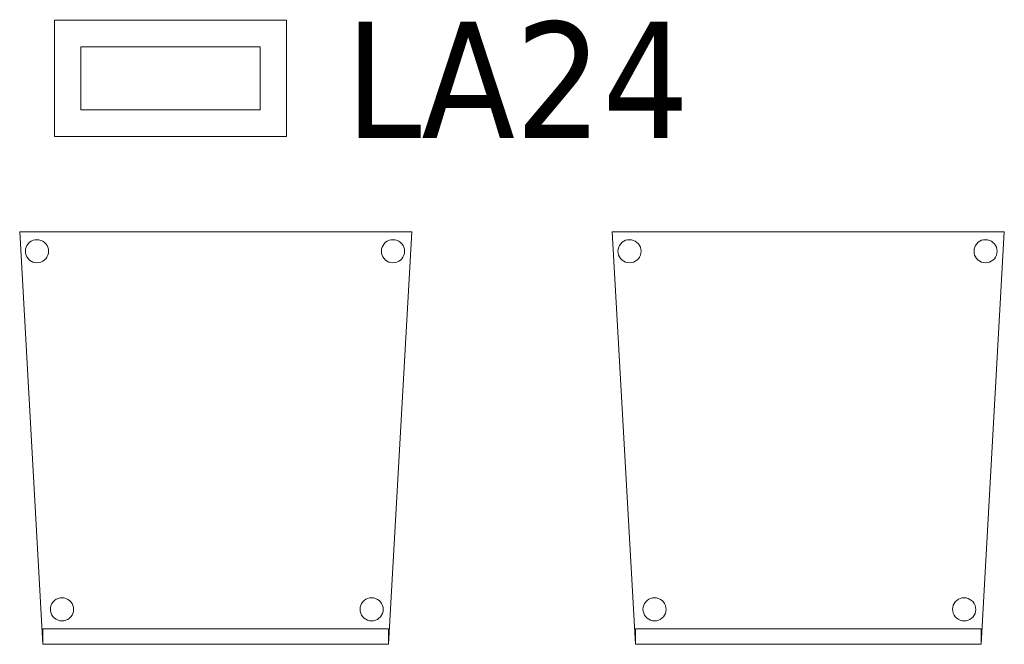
# Model space of a CAD drawing. Header units: metres. Extents: x 391.1 to 427.5, y 12.8 to 28.4.
# Tile 222 of 234: x 418.6 to 419.9, y 15.1 to 15.9. Entities that reach past the tile are written whole.
import ezdxf

# ---------------------------------------------------------------- set-up
doc = ezdxf.new("R2010")
doc.units = ezdxf.units.M
for name, color, linetype, lineweight in [('02_MOBILIARIO', 7, 'Continuous', 18), ('A-DETL-____-MBND', 7, 'Continuous', 18), ('A-DETL-GENF-OTLN', 7, 'Continuous', 18), ('E-LITE-____-IDEN', 7, 'Continuous', 30)]:
    doc.layers.add(name, color=color, linetype=linetype, lineweight=lineweight)
doc.styles.add('Tahoma_4', font='tahoma.ttf', dxfattribs={"height": 0.15})

# ---------------------------------------------------------------- blocks, each defined once
blk = doc.blocks.new('Family - Cadira confident_PA-152208-03_ENLLUMENAT_P0A')
at = {"layer": 'A-DETL-____-MBND', "color": 253, "true_color": 0xaaaaaa}
for p, q in [((0.03, 0), (0, 0.5326)), ((0, 0.5326), (0.5065, 0.5326)), ((0.5065, 0.5326), (0, 0.5326)), ((0, 0.5326), (0.03, 0)), ((0.0172, 0.5216), (0.0198, 0.5222)), ((0.0198, 0.5222), (0.0172, 0.5216)), ((0.0198, 0.5222), (0.0224, 0.5224)), ((0.0224, 0.5224), (0.0198, 0.5222)), ((0.0224, 0.5224), (0.0249, 0.5222)), ((0.0249, 0.5222), (0.0224, 0.5224)), ((0.0249, 0.5222), (0.0275, 0.5215)), ((0.0275, 0.5215), (0.0249, 0.5222)), ((0.5065, 0.5326), (0.4765, 0)), ((0.4765, 0), (0.5065, 0.5326)), ((0.4772, 0.5216), (0.4798, 0.5222)), ((0.4798, 0.5222), (0.4772, 0.5216)), ((0.4798, 0.5222), (0.4824, 0.5224)), ((0.4824, 0.5224), (0.4798, 0.5222)), ((0.4824, 0.5224), (0.4849, 0.5222)), ((0.4849, 0.5222), (0.4824, 0.5224)), ((0.4849, 0.5222), (0.4875, 0.5215)), ((0.4875, 0.5215), (0.4849, 0.5222)), ((0.0074, 0.5076), (0.0076, 0.5102)), ((0.0076, 0.5102), (0.0074, 0.5076)), ((0.0076, 0.5102), (0.0083, 0.5127)), ((0.0083, 0.5127), (0.0076, 0.5102)), ((0.0083, 0.5127), (0.0094, 0.515)), ((0.0094, 0.515), (0.0083, 0.5127)), ((0.0094, 0.515), (0.0109, 0.5172)), ((0.0109, 0.5172), (0.0094, 0.515)), ((0.0109, 0.5172), (0.0127, 0.519)), ((0.0127, 0.519), (0.0109, 0.5172)), ((0.0127, 0.519), (0.0149, 0.5205)), ((0.0149, 0.5205), (0.0127, 0.519)), ((0.0149, 0.5205), (0.0172, 0.5216)), ((0.0172, 0.5216), (0.0149, 0.5205)), ((0.0275, 0.5215), (0.0298, 0.5204)), ((0.0298, 0.5204), (0.0275, 0.5215)), ((0.0298, 0.5204), (0.0319, 0.5189)), ((0.0319, 0.5189), (0.0298, 0.5204)), ((0.0319, 0.5189), (0.0338, 0.5171)), ((0.0338, 0.5171), (0.0319, 0.5189)), ((0.0338, 0.5171), (0.0353, 0.5149)), ((0.0353, 0.5149), (0.0338, 0.5171)), ((0.0353, 0.5149), (0.0363, 0.5126)), ((0.0363, 0.5126), (0.0353, 0.5149)), ((0.0363, 0.5126), (0.037, 0.51)), ((0.037, 0.51), (0.0363, 0.5126)), ((0.037, 0.51), (0.0372, 0.5074)), ((0.0372, 0.5074), (0.037, 0.51)), ((0.4674, 0.5076), (0.4676, 0.5102)), ((0.4676, 0.5102), (0.4674, 0.5076)), ((0.4676, 0.5102), (0.4683, 0.5127)), ((0.4683, 0.5127), (0.4676, 0.5102)), ((0.4683, 0.5127), (0.4694, 0.515)), ((0.4694, 0.515), (0.4683, 0.5127)), ((0.4694, 0.515), (0.4709, 0.5172)), ((0.4709, 0.5172), (0.4694, 0.515)), ((0.4709, 0.5172), (0.4727, 0.519)), ((0.4727, 0.519), (0.4709, 0.5172)), ((0.4727, 0.519), (0.4749, 0.5205)), ((0.4749, 0.5205), (0.4727, 0.519)), ((0.4749, 0.5205), (0.4772, 0.5216)), ((0.4772, 0.5216), (0.4749, 0.5205)), ((0.4875, 0.5215), (0.4898, 0.5204)), ((0.4898, 0.5204), (0.4875, 0.5215)), ((0.4898, 0.5204), (0.4919, 0.5189)), ((0.4919, 0.5189), (0.4898, 0.5204)), ((0.4919, 0.5189), (0.4938, 0.5171)), ((0.4938, 0.5171), (0.4919, 0.5189)), ((0.4938, 0.5171), (0.4953, 0.5149)), ((0.4953, 0.5149), (0.4938, 0.5171)), ((0.4953, 0.5149), (0.4963, 0.5126)), ((0.4963, 0.5126), (0.4953, 0.5149)), ((0.4963, 0.5126), (0.497, 0.51)), ((0.497, 0.51), (0.4963, 0.5126)), ((0.497, 0.51), (0.4972, 0.5074)), ((0.4972, 0.5074), (0.497, 0.51)), ((0.0076, 0.505), (0.0074, 0.5076)), ((0.0074, 0.5076), (0.0076, 0.505)), ((0.0082, 0.5025), (0.0076, 0.505)), ((0.0076, 0.505), (0.0082, 0.5025)), ((0.0093, 0.5001), (0.0082, 0.5025)), ((0.0082, 0.5025), (0.0093, 0.5001)), ((0.0108, 0.498), (0.0093, 0.5001)), ((0.0093, 0.5001), (0.0108, 0.498)), ((0.0126, 0.4961), (0.0108, 0.498)), ((0.0108, 0.498), (0.0126, 0.4961)), ((0.0337, 0.4979), (0.0318, 0.496)), ((0.0318, 0.496), (0.0337, 0.4979)), ((0.0352, 0.5), (0.0337, 0.4979)), ((0.0337, 0.4979), (0.0352, 0.5)), ((0.0363, 0.5023), (0.0352, 0.5)), ((0.0352, 0.5), (0.0363, 0.5023)), ((0.037, 0.5049), (0.0363, 0.5023)), ((0.0363, 0.5023), (0.037, 0.5049)), ((0.0372, 0.5074), (0.037, 0.5049)), ((0.037, 0.5049), (0.0372, 0.5074)), ((0.4676, 0.505), (0.4674, 0.5076)), ((0.4674, 0.5076), (0.4676, 0.505)), ((0.4682, 0.5025), (0.4676, 0.505)), ((0.4676, 0.505), (0.4682, 0.5025)), ((0.4693, 0.5001), (0.4682, 0.5025)), ((0.4682, 0.5025), (0.4693, 0.5001)), ((0.4708, 0.498), (0.4693, 0.5001)), ((0.4693, 0.5001), (0.4708, 0.498)), ((0.4726, 0.4961), (0.4708, 0.498)), ((0.4708, 0.498), (0.4726, 0.4961)), ((0.4937, 0.4979), (0.4918, 0.496)), ((0.4918, 0.496), (0.4937, 0.4979)), ((0.4952, 0.5), (0.4937, 0.4979)), ((0.4937, 0.4979), (0.4952, 0.5)), ((0.4963, 0.5023), (0.4952, 0.5)), ((0.4952, 0.5), (0.4963, 0.5023)), ((0.497, 0.5049), (0.4963, 0.5023)), ((0.4963, 0.5023), (0.497, 0.5049)), ((0.4972, 0.5074), (0.497, 0.5049)), ((0.497, 0.5049), (0.4972, 0.5074)), ((0.0148, 0.4946), (0.0126, 0.4961)), ((0.0126, 0.4961), (0.0148, 0.4946)), ((0.0171, 0.4935), (0.0148, 0.4946)), ((0.0148, 0.4946), (0.0171, 0.4935)), ((0.0196, 0.4928), (0.0171, 0.4935)), ((0.0171, 0.4935), (0.0196, 0.4928)), ((0.0222, 0.4926), (0.0196, 0.4928)), ((0.0196, 0.4928), (0.0222, 0.4926)), ((0.0248, 0.4928), (0.0222, 0.4926)), ((0.0222, 0.4926), (0.0248, 0.4928)), ((0.0273, 0.4935), (0.0248, 0.4928)), ((0.0248, 0.4928), (0.0273, 0.4935)), ((0.0297, 0.4945), (0.0273, 0.4935)), ((0.0273, 0.4935), (0.0297, 0.4945)), ((0.0318, 0.496), (0.0297, 0.4945)), ((0.0297, 0.4945), (0.0318, 0.496)), ((0.4748, 0.4946), (0.4726, 0.4961)), ((0.4726, 0.4961), (0.4748, 0.4946)), ((0.4771, 0.4935), (0.4748, 0.4946)), ((0.4748, 0.4946), (0.4771, 0.4935)), ((0.4796, 0.4928), (0.4771, 0.4935)), ((0.4771, 0.4935), (0.4796, 0.4928)), ((0.4822, 0.4926), (0.4796, 0.4928)), ((0.4796, 0.4928), (0.4822, 0.4926)), ((0.4848, 0.4928), (0.4822, 0.4926)), ((0.4822, 0.4926), (0.4848, 0.4928)), ((0.4873, 0.4935), (0.4848, 0.4928)), ((0.4848, 0.4928), (0.4873, 0.4935)), ((0.4897, 0.4945), (0.4873, 0.4935)), ((0.4873, 0.4935), (0.4897, 0.4945)), ((0.4918, 0.496), (0.4897, 0.4945)), ((0.4897, 0.4945), (0.4918, 0.496)), ((0.0406, 0.0503), (0.0417, 0.0526)), ((0.0417, 0.0526), (0.0406, 0.0503)), ((0.0417, 0.0526), (0.0432, 0.0548)), ((0.0432, 0.0548), (0.0417, 0.0526)), ((0.0432, 0.0548), (0.0451, 0.0566)), ((0.0451, 0.0566), (0.0432, 0.0548)), ((0.0451, 0.0566), (0.0472, 0.0581)), ((0.0472, 0.0581), (0.0451, 0.0566)), ((0.0472, 0.0581), (0.0496, 0.0592)), ((0.0496, 0.0592), (0.0472, 0.0581)), ((0.0496, 0.0592), (0.0521, 0.0598)), ((0.0521, 0.0598), (0.0496, 0.0592)), ((0.0521, 0.0598), (0.0547, 0.06)), ((0.0547, 0.06), (0.0521, 0.0598)), ((0.0547, 0.06), (0.0573, 0.0598)), ((0.0573, 0.0598), (0.0547, 0.06)), ((0.0573, 0.0598), (0.0598, 0.0591)), ((0.0598, 0.0591), (0.0573, 0.0598)), ((0.0598, 0.0591), (0.0622, 0.058)), ((0.0622, 0.058), (0.0598, 0.0591)), ((0.0622, 0.058), (0.0643, 0.0565)), ((0.0643, 0.0565), (0.0622, 0.058)), ((0.0643, 0.0565), (0.0661, 0.0547)), ((0.0661, 0.0547), (0.0643, 0.0565)), ((0.0661, 0.0547), (0.0676, 0.0525)), ((0.0676, 0.0525), (0.0661, 0.0547)), ((0.0676, 0.0525), (0.0687, 0.0502)), ((0.0687, 0.0502), (0.0676, 0.0525)), ((0.4406, 0.0503), (0.4417, 0.0526)), ((0.4417, 0.0526), (0.4406, 0.0503)), ((0.4417, 0.0526), (0.4432, 0.0548)), ((0.4432, 0.0548), (0.4417, 0.0526)), ((0.4432, 0.0548), (0.4451, 0.0566)), ((0.4451, 0.0566), (0.4432, 0.0548)), ((0.4451, 0.0566), (0.4472, 0.0581)), ((0.4472, 0.0581), (0.4451, 0.0566)), ((0.4472, 0.0581), (0.4496, 0.0592)), ((0.4496, 0.0592), (0.4472, 0.0581)), ((0.4496, 0.0592), (0.4521, 0.0598)), ((0.4521, 0.0598), (0.4496, 0.0592)), ((0.4521, 0.0598), (0.4547, 0.06)), ((0.4547, 0.06), (0.4521, 0.0598)), ((0.4547, 0.06), (0.4573, 0.0598)), ((0.4573, 0.0598), (0.4547, 0.06)), ((0.4573, 0.0598), (0.4598, 0.0591)), ((0.4598, 0.0591), (0.4573, 0.0598)), ((0.4598, 0.0591), (0.4622, 0.058)), ((0.4622, 0.058), (0.4598, 0.0591)), ((0.4622, 0.058), (0.4643, 0.0565)), ((0.4643, 0.0565), (0.4622, 0.058)), ((0.4643, 0.0565), (0.4661, 0.0547)), ((0.4661, 0.0547), (0.4643, 0.0565)), ((0.4661, 0.0547), (0.4676, 0.0525)), ((0.4676, 0.0525), (0.4661, 0.0547)), ((0.4676, 0.0525), (0.4687, 0.0502)), ((0.4687, 0.0502), (0.4676, 0.0525)), ((0.0397, 0.0452), (0.04, 0.0478)), ((0.04, 0.0478), (0.0397, 0.0452)), ((0.0399, 0.0426), (0.0397, 0.0452)), ((0.0397, 0.0452), (0.0399, 0.0426)), ((0.0406, 0.0401), (0.0399, 0.0426)), ((0.0399, 0.0426), (0.0406, 0.0401)), ((0.04, 0.0478), (0.0406, 0.0503)), ((0.0406, 0.0503), (0.04, 0.0478)), ((0.0417, 0.0377), (0.0406, 0.0401)), ((0.0406, 0.0401), (0.0417, 0.0377)), ((0.0687, 0.0399), (0.0676, 0.0376)), ((0.0676, 0.0376), (0.0687, 0.0399)), ((0.0687, 0.0502), (0.0694, 0.0476)), ((0.0694, 0.0476), (0.0687, 0.0502)), ((0.0694, 0.0424), (0.0687, 0.0399)), ((0.0687, 0.0399), (0.0694, 0.0424)), ((0.0694, 0.0476), (0.0696, 0.045)), ((0.0696, 0.045), (0.0694, 0.0476)), ((0.0696, 0.045), (0.0694, 0.0424)), ((0.0694, 0.0424), (0.0696, 0.045)), ((0.4397, 0.0452), (0.44, 0.0478)), ((0.44, 0.0478), (0.4397, 0.0452)), ((0.4399, 0.0426), (0.4397, 0.0452)), ((0.4397, 0.0452), (0.4399, 0.0426)), ((0.4406, 0.0401), (0.4399, 0.0426)), ((0.4399, 0.0426), (0.4406, 0.0401)), ((0.44, 0.0478), (0.4406, 0.0503)), ((0.4406, 0.0503), (0.44, 0.0478)), ((0.4417, 0.0377), (0.4406, 0.0401)), ((0.4406, 0.0401), (0.4417, 0.0377)), ((0.4687, 0.0399), (0.4676, 0.0376)), ((0.4676, 0.0376), (0.4687, 0.0399)), ((0.4687, 0.0502), (0.4694, 0.0476)), ((0.4694, 0.0476), (0.4687, 0.0502)), ((0.4694, 0.0424), (0.4687, 0.0399)), ((0.4687, 0.0399), (0.4694, 0.0424)), ((0.4694, 0.0476), (0.4696, 0.045)), ((0.4696, 0.045), (0.4694, 0.0476)), ((0.4696, 0.045), (0.4694, 0.0424)), ((0.4694, 0.0424), (0.4696, 0.045)), ((0.0432, 0.0356), (0.0417, 0.0377)), ((0.0417, 0.0377), (0.0432, 0.0356)), ((0.045, 0.0337), (0.0432, 0.0356)), ((0.0432, 0.0356), (0.045, 0.0337)), ((0.0471, 0.0322), (0.045, 0.0337)), ((0.045, 0.0337), (0.0471, 0.0322)), ((0.0495, 0.0311), (0.0471, 0.0322)), ((0.0471, 0.0322), (0.0495, 0.0311)), ((0.052, 0.0304), (0.0495, 0.0311)), ((0.0495, 0.0311), (0.052, 0.0304)), ((0.0546, 0.0302), (0.052, 0.0304)), ((0.052, 0.0304), (0.0546, 0.0302)), ((0.0572, 0.0304), (0.0546, 0.0302)), ((0.0546, 0.0302), (0.0572, 0.0304)), ((0.0597, 0.031), (0.0572, 0.0304)), ((0.0572, 0.0304), (0.0597, 0.031)), ((0.0621, 0.0321), (0.0597, 0.031)), ((0.0597, 0.031), (0.0621, 0.0321)), ((0.0642, 0.0336), (0.0621, 0.0321)), ((0.0621, 0.0321), (0.0642, 0.0336)), ((0.0661, 0.0355), (0.0642, 0.0336)), ((0.0642, 0.0336), (0.0661, 0.0355)), ((0.0676, 0.0376), (0.0661, 0.0355)), ((0.0661, 0.0355), (0.0676, 0.0376)), ((0.4432, 0.0356), (0.4417, 0.0377)), ((0.4417, 0.0377), (0.4432, 0.0356)), ((0.445, 0.0337), (0.4432, 0.0356)), ((0.4432, 0.0356), (0.445, 0.0337)), ((0.4471, 0.0322), (0.445, 0.0337)), ((0.445, 0.0337), (0.4471, 0.0322)), ((0.4495, 0.0311), (0.4471, 0.0322)), ((0.4471, 0.0322), (0.4495, 0.0311)), ((0.452, 0.0304), (0.4495, 0.0311)), ((0.4495, 0.0311), (0.452, 0.0304)), ((0.4546, 0.0302), (0.452, 0.0304)), ((0.452, 0.0304), (0.4546, 0.0302)), ((0.4572, 0.0304), (0.4546, 0.0302)), ((0.4546, 0.0302), (0.4572, 0.0304)), ((0.4597, 0.031), (0.4572, 0.0304)), ((0.4572, 0.0304), (0.4597, 0.031)), ((0.4621, 0.0321), (0.4597, 0.031)), ((0.4597, 0.031), (0.4621, 0.0321)), ((0.4642, 0.0336), (0.4621, 0.0321)), ((0.4621, 0.0321), (0.4642, 0.0336)), ((0.4661, 0.0355), (0.4642, 0.0336)), ((0.4642, 0.0336), (0.4661, 0.0355)), ((0.4676, 0.0376), (0.4661, 0.0355)), ((0.4661, 0.0355), (0.4676, 0.0376)), ((0.03, 0), (0.03, 0.02)), ((0.03, 0.02), (0.4765, 0.02)), ((0.4765, 0.02), (0.03, 0.02)), ((0.03, 0.02), (0.03, 0)), ((0.4765, 0.02), (0.4765, 0)), ((0.4765, 0), (0.4765, 0.02)), ((0.03, 0), (0.4765, 0)), ((0.4765, 0), (0.03, 0)), ((0.03, 0), (0.4765, 0)), ((0.4765, 0), (0.03, 0))]:
    blk.add_line(p, q, dxfattribs=at)
blk = doc.blocks.new('Family - Cadira confident_PA-152226-03_ENLLUMENAT_P0A')
at = {"layer": 'A-DETL-____-MBND', "color": 253, "true_color": 0xaaaaaa}
for p, q in [((0.03, 0), (0, 0.5326)), ((0, 0.5326), (0.5065, 0.5326)), ((0.5065, 0.5326), (0, 0.5326)), ((0, 0.5326), (0.03, 0)), ((0.0172, 0.5216), (0.0198, 0.5222)), ((0.0198, 0.5222), (0.0172, 0.5216)), ((0.0198, 0.5222), (0.0224, 0.5224)), ((0.0224, 0.5224), (0.0198, 0.5222)), ((0.0224, 0.5224), (0.0249, 0.5222)), ((0.0249, 0.5222), (0.0224, 0.5224)), ((0.0249, 0.5222), (0.0275, 0.5215)), ((0.0275, 0.5215), (0.0249, 0.5222)), ((0.5065, 0.5326), (0.4765, 0)), ((0.4765, 0), (0.5065, 0.5326)), ((0.4772, 0.5216), (0.4798, 0.5222)), ((0.4798, 0.5222), (0.4772, 0.5216)), ((0.4798, 0.5222), (0.4824, 0.5224)), ((0.4824, 0.5224), (0.4798, 0.5222)), ((0.4824, 0.5224), (0.4849, 0.5222)), ((0.4849, 0.5222), (0.4824, 0.5224)), ((0.4849, 0.5222), (0.4875, 0.5215)), ((0.4875, 0.5215), (0.4849, 0.5222)), ((0.0074, 0.5076), (0.0076, 0.5102)), ((0.0076, 0.5102), (0.0074, 0.5076)), ((0.0076, 0.5102), (0.0083, 0.5127)), ((0.0083, 0.5127), (0.0076, 0.5102)), ((0.0083, 0.5127), (0.0094, 0.515)), ((0.0094, 0.515), (0.0083, 0.5127)), ((0.0094, 0.515), (0.0109, 0.5172)), ((0.0109, 0.5172), (0.0094, 0.515)), ((0.0109, 0.5172), (0.0127, 0.519)), ((0.0127, 0.519), (0.0109, 0.5172)), ((0.0127, 0.519), (0.0149, 0.5205)), ((0.0149, 0.5205), (0.0127, 0.519)), ((0.0149, 0.5205), (0.0172, 0.5216)), ((0.0172, 0.5216), (0.0149, 0.5205)), ((0.0275, 0.5215), (0.0298, 0.5204)), ((0.0298, 0.5204), (0.0275, 0.5215)), ((0.0298, 0.5204), (0.0319, 0.5189)), ((0.0319, 0.5189), (0.0298, 0.5204)), ((0.0319, 0.5189), (0.0338, 0.5171)), ((0.0338, 0.5171), (0.0319, 0.5189)), ((0.0338, 0.5171), (0.0353, 0.5149)), ((0.0353, 0.5149), (0.0338, 0.5171)), ((0.0353, 0.5149), (0.0363, 0.5126)), ((0.0363, 0.5126), (0.0353, 0.5149)), ((0.0363, 0.5126), (0.037, 0.51)), ((0.037, 0.51), (0.0363, 0.5126)), ((0.037, 0.51), (0.0372, 0.5074)), ((0.0372, 0.5074), (0.037, 0.51)), ((0.4674, 0.5076), (0.4676, 0.5102)), ((0.4676, 0.5102), (0.4674, 0.5076)), ((0.4676, 0.5102), (0.4683, 0.5127)), ((0.4683, 0.5127), (0.4676, 0.5102)), ((0.4683, 0.5127), (0.4694, 0.515)), ((0.4694, 0.515), (0.4683, 0.5127)), ((0.4694, 0.515), (0.4709, 0.5172)), ((0.4709, 0.5172), (0.4694, 0.515)), ((0.4709, 0.5172), (0.4727, 0.519)), ((0.4727, 0.519), (0.4709, 0.5172)), ((0.4727, 0.519), (0.4749, 0.5205)), ((0.4749, 0.5205), (0.4727, 0.519)), ((0.4749, 0.5205), (0.4772, 0.5216)), ((0.4772, 0.5216), (0.4749, 0.5205)), ((0.4875, 0.5215), (0.4898, 0.5204)), ((0.4898, 0.5204), (0.4875, 0.5215)), ((0.4898, 0.5204), (0.4919, 0.5189)), ((0.4919, 0.5189), (0.4898, 0.5204)), ((0.4919, 0.5189), (0.4938, 0.5171)), ((0.4938, 0.5171), (0.4919, 0.5189)), ((0.4938, 0.5171), (0.4953, 0.5149)), ((0.4953, 0.5149), (0.4938, 0.5171)), ((0.4953, 0.5149), (0.4963, 0.5126)), ((0.4963, 0.5126), (0.4953, 0.5149)), ((0.4963, 0.5126), (0.497, 0.51)), ((0.497, 0.51), (0.4963, 0.5126)), ((0.497, 0.51), (0.4972, 0.5074)), ((0.4972, 0.5074), (0.497, 0.51)), ((0.0076, 0.505), (0.0074, 0.5076)), ((0.0074, 0.5076), (0.0076, 0.505)), ((0.0082, 0.5025), (0.0076, 0.505)), ((0.0076, 0.505), (0.0082, 0.5025)), ((0.0093, 0.5001), (0.0082, 0.5025)), ((0.0082, 0.5025), (0.0093, 0.5001)), ((0.0108, 0.498), (0.0093, 0.5001)), ((0.0093, 0.5001), (0.0108, 0.498)), ((0.0126, 0.4961), (0.0108, 0.498)), ((0.0108, 0.498), (0.0126, 0.4961)), ((0.0337, 0.4979), (0.0318, 0.496)), ((0.0318, 0.496), (0.0337, 0.4979)), ((0.0352, 0.5), (0.0337, 0.4979)), ((0.0337, 0.4979), (0.0352, 0.5)), ((0.0363, 0.5023), (0.0352, 0.5)), ((0.0352, 0.5), (0.0363, 0.5023)), ((0.037, 0.5049), (0.0363, 0.5023)), ((0.0363, 0.5023), (0.037, 0.5049)), ((0.0372, 0.5074), (0.037, 0.5049)), ((0.037, 0.5049), (0.0372, 0.5074)), ((0.4676, 0.505), (0.4674, 0.5076)), ((0.4674, 0.5076), (0.4676, 0.505)), ((0.4682, 0.5025), (0.4676, 0.505)), ((0.4676, 0.505), (0.4682, 0.5025)), ((0.4693, 0.5001), (0.4682, 0.5025)), ((0.4682, 0.5025), (0.4693, 0.5001)), ((0.4708, 0.498), (0.4693, 0.5001)), ((0.4693, 0.5001), (0.4708, 0.498)), ((0.4726, 0.4961), (0.4708, 0.498)), ((0.4708, 0.498), (0.4726, 0.4961)), ((0.4937, 0.4979), (0.4918, 0.496)), ((0.4918, 0.496), (0.4937, 0.4979)), ((0.4952, 0.5), (0.4937, 0.4979)), ((0.4937, 0.4979), (0.4952, 0.5)), ((0.4963, 0.5023), (0.4952, 0.5)), ((0.4952, 0.5), (0.4963, 0.5023)), ((0.497, 0.5049), (0.4963, 0.5023)), ((0.4963, 0.5023), (0.497, 0.5049)), ((0.4972, 0.5074), (0.497, 0.5049)), ((0.497, 0.5049), (0.4972, 0.5074)), ((0.0148, 0.4946), (0.0126, 0.4961)), ((0.0126, 0.4961), (0.0148, 0.4946)), ((0.0171, 0.4935), (0.0148, 0.4946)), ((0.0148, 0.4946), (0.0171, 0.4935)), ((0.0196, 0.4928), (0.0171, 0.4935)), ((0.0171, 0.4935), (0.0196, 0.4928)), ((0.0222, 0.4926), (0.0196, 0.4928)), ((0.0196, 0.4928), (0.0222, 0.4926)), ((0.0248, 0.4928), (0.0222, 0.4926)), ((0.0222, 0.4926), (0.0248, 0.4928)), ((0.0273, 0.4935), (0.0248, 0.4928)), ((0.0248, 0.4928), (0.0273, 0.4935)), ((0.0297, 0.4945), (0.0273, 0.4935)), ((0.0273, 0.4935), (0.0297, 0.4945)), ((0.0318, 0.496), (0.0297, 0.4945)), ((0.0297, 0.4945), (0.0318, 0.496)), ((0.4748, 0.4946), (0.4726, 0.4961)), ((0.4726, 0.4961), (0.4748, 0.4946)), ((0.4771, 0.4935), (0.4748, 0.4946)), ((0.4748, 0.4946), (0.4771, 0.4935)), ((0.4796, 0.4928), (0.4771, 0.4935)), ((0.4771, 0.4935), (0.4796, 0.4928)), ((0.4822, 0.4926), (0.4796, 0.4928)), ((0.4796, 0.4928), (0.4822, 0.4926)), ((0.4848, 0.4928), (0.4822, 0.4926)), ((0.4822, 0.4926), (0.4848, 0.4928)), ((0.4873, 0.4935), (0.4848, 0.4928)), ((0.4848, 0.4928), (0.4873, 0.4935)), ((0.4897, 0.4945), (0.4873, 0.4935)), ((0.4873, 0.4935), (0.4897, 0.4945)), ((0.4918, 0.496), (0.4897, 0.4945)), ((0.4897, 0.4945), (0.4918, 0.496)), ((0.0406, 0.0503), (0.0417, 0.0526)), ((0.0417, 0.0526), (0.0406, 0.0503)), ((0.0417, 0.0526), (0.0432, 0.0548)), ((0.0432, 0.0548), (0.0417, 0.0526)), ((0.0432, 0.0548), (0.0451, 0.0566)), ((0.0451, 0.0566), (0.0432, 0.0548)), ((0.0451, 0.0566), (0.0472, 0.0581)), ((0.0472, 0.0581), (0.0451, 0.0566)), ((0.0472, 0.0581), (0.0496, 0.0592)), ((0.0496, 0.0592), (0.0472, 0.0581)), ((0.0496, 0.0592), (0.0521, 0.0598)), ((0.0521, 0.0598), (0.0496, 0.0592)), ((0.0521, 0.0598), (0.0547, 0.06)), ((0.0547, 0.06), (0.0521, 0.0598)), ((0.0547, 0.06), (0.0573, 0.0598)), ((0.0573, 0.0598), (0.0547, 0.06)), ((0.0573, 0.0598), (0.0598, 0.0591)), ((0.0598, 0.0591), (0.0573, 0.0598)), ((0.0598, 0.0591), (0.0622, 0.058)), ((0.0622, 0.058), (0.0598, 0.0591)), ((0.0622, 0.058), (0.0643, 0.0565)), ((0.0643, 0.0565), (0.0622, 0.058)), ((0.0643, 0.0565), (0.0661, 0.0547)), ((0.0661, 0.0547), (0.0643, 0.0565)), ((0.0661, 0.0547), (0.0676, 0.0525)), ((0.0676, 0.0525), (0.0661, 0.0547)), ((0.0676, 0.0525), (0.0687, 0.0502)), ((0.0687, 0.0502), (0.0676, 0.0525)), ((0.4406, 0.0503), (0.4417, 0.0526)), ((0.4417, 0.0526), (0.4406, 0.0503)), ((0.4417, 0.0526), (0.4432, 0.0548)), ((0.4432, 0.0548), (0.4417, 0.0526)), ((0.4432, 0.0548), (0.4451, 0.0566)), ((0.4451, 0.0566), (0.4432, 0.0548)), ((0.4451, 0.0566), (0.4472, 0.0581)), ((0.4472, 0.0581), (0.4451, 0.0566)), ((0.4472, 0.0581), (0.4496, 0.0592)), ((0.4496, 0.0592), (0.4472, 0.0581)), ((0.4496, 0.0592), (0.4521, 0.0598)), ((0.4521, 0.0598), (0.4496, 0.0592)), ((0.4521, 0.0598), (0.4547, 0.06)), ((0.4547, 0.06), (0.4521, 0.0598)), ((0.4547, 0.06), (0.4573, 0.0598)), ((0.4573, 0.0598), (0.4547, 0.06)), ((0.4573, 0.0598), (0.4598, 0.0591)), ((0.4598, 0.0591), (0.4573, 0.0598)), ((0.4598, 0.0591), (0.4622, 0.058)), ((0.4622, 0.058), (0.4598, 0.0591)), ((0.4622, 0.058), (0.4643, 0.0565)), ((0.4643, 0.0565), (0.4622, 0.058)), ((0.4643, 0.0565), (0.4661, 0.0547)), ((0.4661, 0.0547), (0.4643, 0.0565)), ((0.4661, 0.0547), (0.4676, 0.0525)), ((0.4676, 0.0525), (0.4661, 0.0547)), ((0.4676, 0.0525), (0.4687, 0.0502)), ((0.4687, 0.0502), (0.4676, 0.0525)), ((0.0397, 0.0452), (0.04, 0.0478)), ((0.04, 0.0478), (0.0397, 0.0452)), ((0.0399, 0.0426), (0.0397, 0.0452)), ((0.0397, 0.0452), (0.0399, 0.0426)), ((0.0406, 0.0401), (0.0399, 0.0426)), ((0.0399, 0.0426), (0.0406, 0.0401)), ((0.04, 0.0478), (0.0406, 0.0503)), ((0.0406, 0.0503), (0.04, 0.0478)), ((0.0417, 0.0377), (0.0406, 0.0401)), ((0.0406, 0.0401), (0.0417, 0.0377)), ((0.0687, 0.0399), (0.0676, 0.0376)), ((0.0676, 0.0376), (0.0687, 0.0399)), ((0.0687, 0.0502), (0.0694, 0.0476)), ((0.0694, 0.0476), (0.0687, 0.0502)), ((0.0694, 0.0424), (0.0687, 0.0399)), ((0.0687, 0.0399), (0.0694, 0.0424)), ((0.0694, 0.0476), (0.0696, 0.045)), ((0.0696, 0.045), (0.0694, 0.0476)), ((0.0696, 0.045), (0.0694, 0.0424)), ((0.0694, 0.0424), (0.0696, 0.045)), ((0.4397, 0.0452), (0.44, 0.0478)), ((0.44, 0.0478), (0.4397, 0.0452)), ((0.4399, 0.0426), (0.4397, 0.0452)), ((0.4397, 0.0452), (0.4399, 0.0426)), ((0.4406, 0.0401), (0.4399, 0.0426)), ((0.4399, 0.0426), (0.4406, 0.0401)), ((0.44, 0.0478), (0.4406, 0.0503)), ((0.4406, 0.0503), (0.44, 0.0478)), ((0.4417, 0.0377), (0.4406, 0.0401)), ((0.4406, 0.0401), (0.4417, 0.0377)), ((0.4687, 0.0399), (0.4676, 0.0376)), ((0.4676, 0.0376), (0.4687, 0.0399)), ((0.4687, 0.0502), (0.4694, 0.0476)), ((0.4694, 0.0476), (0.4687, 0.0502)), ((0.4694, 0.0424), (0.4687, 0.0399)), ((0.4687, 0.0399), (0.4694, 0.0424)), ((0.4694, 0.0476), (0.4696, 0.045)), ((0.4696, 0.045), (0.4694, 0.0476)), ((0.4696, 0.045), (0.4694, 0.0424)), ((0.4694, 0.0424), (0.4696, 0.045)), ((0.0432, 0.0356), (0.0417, 0.0377)), ((0.0417, 0.0377), (0.0432, 0.0356)), ((0.045, 0.0337), (0.0432, 0.0356)), ((0.0432, 0.0356), (0.045, 0.0337)), ((0.0471, 0.0322), (0.045, 0.0337)), ((0.045, 0.0337), (0.0471, 0.0322)), ((0.0495, 0.0311), (0.0471, 0.0322)), ((0.0471, 0.0322), (0.0495, 0.0311)), ((0.052, 0.0304), (0.0495, 0.0311)), ((0.0495, 0.0311), (0.052, 0.0304)), ((0.0546, 0.0302), (0.052, 0.0304)), ((0.052, 0.0304), (0.0546, 0.0302)), ((0.0572, 0.0304), (0.0546, 0.0302)), ((0.0546, 0.0302), (0.0572, 0.0304)), ((0.0597, 0.031), (0.0572, 0.0304)), ((0.0572, 0.0304), (0.0597, 0.031)), ((0.0621, 0.0321), (0.0597, 0.031)), ((0.0597, 0.031), (0.0621, 0.0321)), ((0.0642, 0.0336), (0.0621, 0.0321)), ((0.0621, 0.0321), (0.0642, 0.0336)), ((0.0661, 0.0355), (0.0642, 0.0336)), ((0.0642, 0.0336), (0.0661, 0.0355)), ((0.0676, 0.0376), (0.0661, 0.0355)), ((0.0661, 0.0355), (0.0676, 0.0376)), ((0.4432, 0.0356), (0.4417, 0.0377)), ((0.4417, 0.0377), (0.4432, 0.0356)), ((0.445, 0.0337), (0.4432, 0.0356)), ((0.4432, 0.0356), (0.445, 0.0337)), ((0.4471, 0.0322), (0.445, 0.0337)), ((0.445, 0.0337), (0.4471, 0.0322)), ((0.4495, 0.0311), (0.4471, 0.0322)), ((0.4471, 0.0322), (0.4495, 0.0311)), ((0.452, 0.0304), (0.4495, 0.0311)), ((0.4495, 0.0311), (0.452, 0.0304)), ((0.4546, 0.0302), (0.452, 0.0304)), ((0.452, 0.0304), (0.4546, 0.0302)), ((0.4572, 0.0304), (0.4546, 0.0302)), ((0.4546, 0.0302), (0.4572, 0.0304)), ((0.4597, 0.031), (0.4572, 0.0304)), ((0.4572, 0.0304), (0.4597, 0.031)), ((0.4621, 0.0321), (0.4597, 0.031)), ((0.4597, 0.031), (0.4621, 0.0321)), ((0.4642, 0.0336), (0.4621, 0.0321)), ((0.4621, 0.0321), (0.4642, 0.0336)), ((0.4661, 0.0355), (0.4642, 0.0336)), ((0.4642, 0.0336), (0.4661, 0.0355)), ((0.4676, 0.0376), (0.4661, 0.0355)), ((0.4661, 0.0355), (0.4676, 0.0376)), ((0.03, 0), (0.03, 0.02)), ((0.03, 0.02), (0.4765, 0.02)), ((0.4765, 0.02), (0.03, 0.02)), ((0.03, 0.02), (0.03, 0)), ((0.4765, 0.02), (0.4765, 0)), ((0.4765, 0), (0.4765, 0.02)), ((0.4765, 0), (0.03, 0)), ((0.03, 0), (0.4765, 0)), ((0.03, 0), (0.4765, 0)), ((0.4765, 0), (0.03, 0))]:
    blk.add_line(p, q, dxfattribs=at)
blk = doc.blocks.new('LONDR55-XX_ZZ-ARQ-CAA-M3D-Londres55_ifc-1-03_ENLLUMENAT_P0A')
at = {"layer": '02_MOBILIARIO', "color": 253, "lineweight": 18, "true_color": 0xaaaaaa}
for name, p in [('Family - Cadira confident_PA-152226-03_ENLLUMENAT_P0A', (418.6079, 15.1242)), ('Family - Cadira confident_PA-152208-03_ENLLUMENAT_P0A', (419.3735, 15.1242))]:
    blk.add_blockref(name, p, dxfattribs=at)
blk = doc.blocks.new('ZYR_06_03 Emer Sostre Rect - 01 Emergencia Superficie 01-829055-03_ENLLUMENAT_P0A')
at = {"layer": 'A-DETL-GENF-OTLN', "color": 6, "true_color": 0xff00ff}
for p, q in [((-0.15, 0.075), (0.15, 0.075)), ((-0.15, -0.075), (-0.15, 0.075)), ((0.15, 0.075), (0.15, -0.075)), ((-0.1157, 0.0407), (0.1157, 0.0407)), ((-0.1157, -0.0407), (-0.1157, 0.0407)), ((0.1157, 0.0407), (0.1157, -0.0407)), ((0.1157, -0.0407), (-0.1157, -0.0407)), ((0.15, -0.075), (-0.15, -0.075))]:
    blk.add_line(p, q, dxfattribs=at)

msp = doc.modelspace()

# ---------------------------------------------------------------- block references
at = {"lineweight": 5}
msp.add_blockref('LONDR55-XX_ZZ-ARQ-CAA-M3D-Londres55_ifc-1-03_ENLLUMENAT_P0A', (0, 0), dxfattribs=at)
at = {"layer": 'A-DETL-GENF-OTLN', "color": 6, "true_color": 0xff00ff}
msp.add_blockref('ZYR_06_03 Emer Sostre Rect - 01 Emergencia Superficie 01-829055-03_ENLLUMENAT_P0A', (418.8027, 15.855), dxfattribs=at)

# ---------------------------------------------------------------- next in the draw order: texts
at = {"layer": 'E-LITE-____-IDEN', "insert": (419.0283, 15.928), "char_height": 0.15, "width": 0.533122, "attachment_point": 1, "style": 'Tahoma_4', "bg_fill": 3, "box_fill_scale": 1.25, "bg_fill_color": 256, "bg_fill_true_color": 13158600, "bg_fill_transparency": 0}
msp.add_mtext('LA24', dxfattribs=at)

doc.saveas('drawing.dxf')
